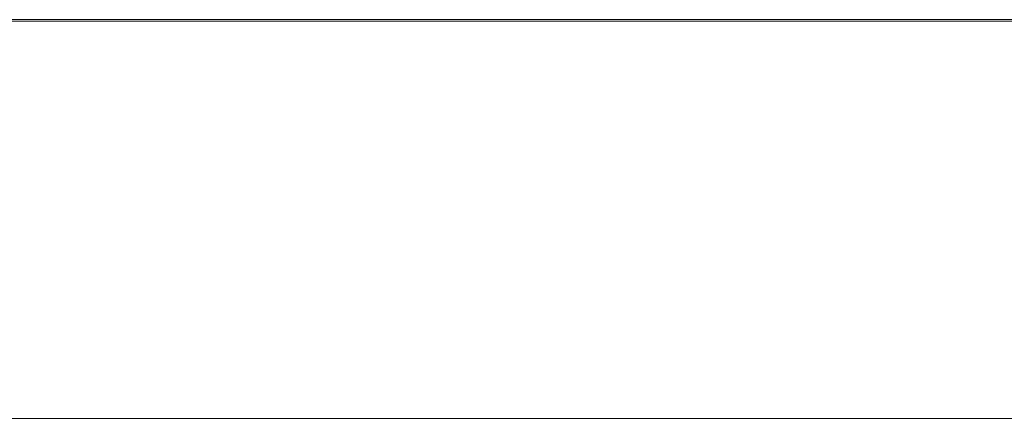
# Model space of a CAD drawing. Header units: inches. Extents: x 15 to 546804, y -66 to 267312.
# Tile 17 of 256: x 332163 to 336493, y 12 to 1768. Entities that reach past the tile are written whole.
import ezdxf

# ---------------------------------------------------------------- set-up
doc = ezdxf.new("R2010")
doc.units = ezdxf.units.IN
doc.header["$MEASUREMENT"] = 0
doc.layers.add('HVA - Contour lijnen', color=7, linetype='Continuous', lineweight=9)

msp = doc.modelspace()

# ---------------------------------------------------------------- linework, layer by layer
at = {"layer": 'HVA - Contour lijnen'}
for p, q in [((326090.1836161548, 1761.388338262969), (339237.4850338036, 1761.388338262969)), ((326107.2938819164, 1768.090914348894), (339254.5952994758, 1768.090914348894))]:
    msp.add_line(p, q, dxfattribs=at)
msp.add_lwpolyline([(214979.5726944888, 12.44545106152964), (340979.5726944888, 12.44545106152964)], dxfattribs=at)

doc.saveas('drawing.dxf')
